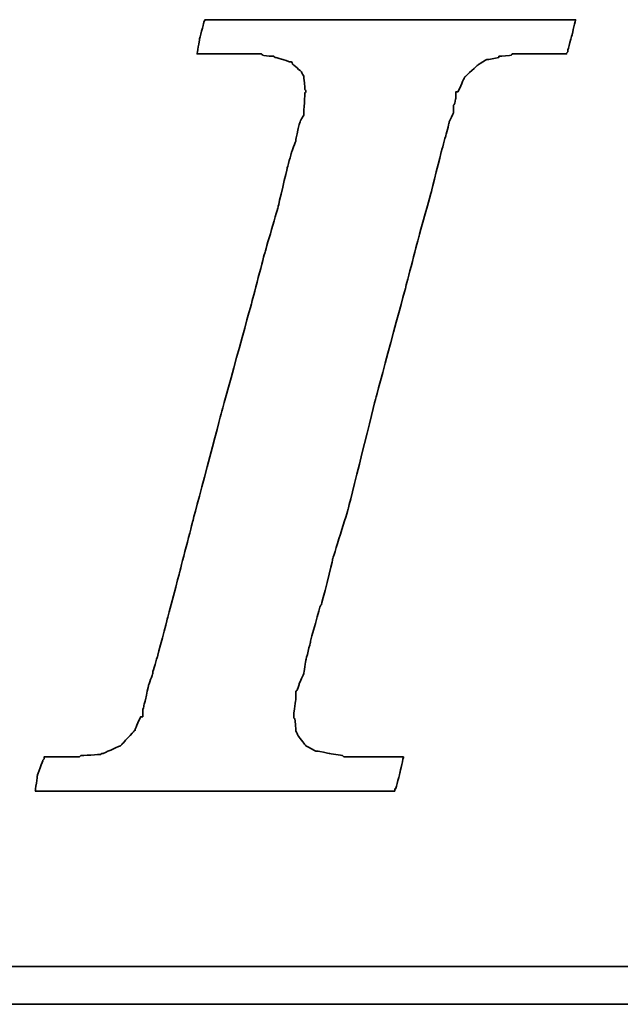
# Model space of a CAD drawing. Header units: millimetres. Extents: x 26 to 331, y -269 to -173.
# Tile 29 of 51: x 253.14 to 254.92, y -239.11 to -236.2. Entities that reach past the tile are written whole.
import ezdxf

# ---------------------------------------------------------------- set-up
doc = ezdxf.new("R2010")
doc.units = ezdxf.units.MM
doc.header["$LTSCALE"] = 0.15
doc.layers.add('DIM', color=4, linetype='CONTINUOUS')
doc.layers.add('layer 1', color=7, linetype='CONTINUOUS')

# ---------------------------------------------------------------- blocks, each defined once
blk = doc.blocks.new('TBI MOTION logo(完整正式版)')
at = {"layer": 'layer 1', "color": 22, "lineweight": 35}
for points, knots in [([(-40.59125, -7.94375), (-40.59125, -7.94375), (-40.97375, -7.94375), (-40.97375, -7.94375), (-40.97375, -7.94375), (-40.97375, -7.94375), (-41.38125, -7.94375), (-41.38125, -7.94375), (-41.38125, -7.94375), (-41.38125, -7.94375), (-41.54875, -7.94375), (-41.54875, -7.94375), (-41.54875, -7.94375), (-41.54875, -7.94375), (-41.59875, -7.94375), (-41.59875, -7.94375), (-41.59875, -7.94375), (-41.59875, -7.94375), (-41.88375, -7.94375), (-41.88375, -7.94375), (-41.88375, -7.94375), (-41.88375, -7.94375), (-41.90875, -7.91875), (-41.90875, -7.91875), (-41.90875, -7.91875), (-41.90875, -7.91875), (-42.19875, -7.87125), (-42.19875, -7.87125), (-42.19875, -7.87125), (-42.19875, -7.87125), (-42.43875, -7.82375), (-42.43875, -7.82375), (-42.43875, -7.82375), (-42.43875, -7.82375), (-42.45875, -7.82375), (-42.45875, -7.82375), (-42.45875, -7.82375), (-42.45875, -7.82375), (-42.48625, -7.82375), (-42.48625, -7.82375), (-42.48625, -7.82375), (-42.48625, -7.82375), (-42.67625, -7.72375), (-42.67625, -7.72375), (-42.67625, -7.72375), (-42.67625, -7.72375), (-42.70125, -7.70375), (-42.70125, -7.70375), (-42.70125, -7.70375), (-42.70125, -7.70375), (-42.72375, -7.67875), (-42.72375, -7.67875), (-42.72375, -7.67875), (-42.72375, -7.67875), (-42.86875, -7.48875), (-42.86875, -7.48875), (-42.86875, -7.48875), (-42.86875, -7.48875), (-42.89375, -7.43875), (-42.89375, -7.43875), (-42.89375, -7.43875), (-42.89375, -7.43875), (-42.91875, -7.38875), (-42.91875, -7.38875), (-42.91875, -7.38875), (-42.91875, -7.38875), (-42.93875, -7.12875), (-42.93875, -7.12875), (-42.93875, -7.12875), (-42.93875, -7.12875), (-42.96375, -7.10375), (-42.96375, -7.10375), (-42.96375, -7.10375), (-42.96375, -7.10375), (-42.96375, -7.05375), (-42.96375, -7.05375), (-42.96375, -7.05375), (-42.96375, -7.05375), (-42.96375, -7.00875), (-42.96375, -7.00875), (-42.96375, -7.00875), (-42.96375, -7.00875), (-42.91875, -6.69625), (-42.91875, -6.69625), (-42.91875, -6.69625), (-42.91875, -6.69625), (-42.91875, -6.62375), (-42.91875, -6.62375), (-42.91875, -6.62375), (-42.91875, -6.62375), (-42.91875, -6.59625), (-42.91875, -6.59625), (-42.91875, -6.59625), (-42.91875, -6.59625), (-42.91875, -6.57375), (-42.91875, -6.57375), (-42.91875, -6.57375), (-42.91875, -6.57375), (-42.91875, -6.52875), (-42.91875, -6.52875), (-42.91875, -6.52875), (-42.91875, -6.52875), (-42.89375, -6.50375), (-42.89375, -6.50375), (-42.89375, -6.50375), (-42.89375, -6.50375), (-42.84375, -6.38375), (-42.84375, -6.38375), (-42.84375, -6.38375), (-42.84375, -6.38375), (-42.84375, -6.35875), (-42.84375, -6.35875), (-42.84375, -6.35875), (-42.84375, -6.35875), (-42.74625, -6.14375), (-42.74625, -6.14375), (-42.74625, -6.14375), (-42.74625, -6.14375), (-42.70125, -5.85375), (-42.70125, -5.85375), (-42.70125, -5.85375), (-42.70125, -5.85375), (-42.60375, -5.47125), (-42.60375, -5.47125), (-42.60375, -5.47125), (-42.60375, -5.47125), (-42.60375, -5.44875), (-42.60375, -5.44875), (-42.60375, -5.44875), (-42.60375, -5.44875), (-42.38875, -4.67875), (-42.38875, -4.67875), (-42.38875, -4.67875), (-42.38875, -4.67875), (-42.36375, -4.65375), (-42.36375, -4.65375), (-42.36375, -4.65375), (-42.36375, -4.65375), (-42.12375, -3.69625), (-42.12375, -3.69625), (-42.12375, -3.69625), (-42.12375, -3.69625), (-42.12375, -3.67374), (-42.12375, -3.67374), (-42.12375, -3.67374), (-42.12375, -3.67374), (-41.78875, -2.59374), (-41.78875, -2.59374), (-41.78875, -2.59374), (-41.78875, -2.59374), (-41.18875, -0.19375), (-41.18875, -0.19375), (-41.18875, -0.19375), (-41.18875, -0.19375), (-40.54375, 2.20624), (-40.54375, 2.20624), (-40.54375, 2.20624), (-40.54375, 2.20624), (-40.25375, 3.30875), (-40.25375, 3.30875), (-40.25375, 3.30875), (-40.25375, 3.30875), (-39.98875, 4.27125), (-39.98875, 4.27125), (-39.98875, 4.27125), (-39.98875, 4.27125), (-39.77375, 5.13125), (-39.77375, 5.13125), (-39.77375, 5.13125), (-39.77375, 5.13125), (-39.67875, 5.47125), (-39.67875, 5.47125), (-39.67875, 5.47125), (-39.67875, 5.47125), (-39.60375, 5.75625), (-39.60375, 5.75625), (-39.60375, 5.75625), (-39.60375, 5.75625), (-39.60375, 5.78125), (-39.60375, 5.78125), (-39.60375, 5.78125), (-39.60375, 5.78125), (-39.50875, 5.97125), (-39.50875, 5.97125), (-39.50875, 5.97125), (-39.50875, 5.97125), (-39.50875, 6.13875), (-39.50875, 6.13875), (-39.50875, 6.13875), (-39.50875, 6.13875), (-39.48625, 6.16625), (-39.48625, 6.16625), (-39.48625, 6.16625), (-39.48625, 6.16625), (-39.46125, 6.28625), (-39.46125, 6.28625), (-39.46125, 6.28625), (-39.46125, 6.28625), (-39.46125, 6.42625), (-39.46125, 6.42625), (-39.46125, 6.42625), (-39.46125, 6.42625), (-39.41375, 6.42625), (-39.41375, 6.42625), (-39.41375, 6.42625), (-39.41375, 6.42625), (-39.29375, 6.69125), (-39.29375, 6.69125), (-39.29375, 6.69125), (-39.29375, 6.69125), (-39.26875, 6.74125), (-39.26875, 6.74125), (-39.26875, 6.74125), (-39.26875, 6.74125), (-39.24375, 6.76625), (-39.24375, 6.76625), (-39.24375, 6.76625), (-39.24375, 6.76625), (-38.98375, 7.00624), (-38.98375, 7.00624), (-38.98375, 7.00624), (-38.98375, 7.00624), (-38.95625, 7.02624), (-38.95625, 7.02624), (-38.95625, 7.02624), (-38.95625, 7.02624), (-38.78875, 7.12624), (-38.78875, 7.12624), (-38.78875, 7.12624), (-38.78875, 7.12624), (-38.76375, 7.12624), (-38.76375, 7.12624), (-38.76375, 7.12624), (-38.76375, 7.12624), (-38.74375, 7.12624), (-38.74375, 7.12624), (-38.74375, 7.12624), (-38.74375, 7.12624), (-38.52875, 7.17125), (-38.52875, 7.17125), (-38.52875, 7.17125), (-38.52875, 7.17125), (-38.52875, 7.19624), (-38.52875, 7.19624), (-38.52875, 7.19624), (-38.52875, 7.19624), (-38.50375, 7.19624), (-38.50375, 7.19624), (-38.50375, 7.19624), (-38.50375, 7.19624), (-38.26125, 7.21875), (-38.26125, 7.21875), (-38.26125, 7.21875), (-38.26125, 7.21875), (-38.23875, 7.24624), (-38.23875, 7.24624), (-38.23875, 7.24624), (-38.23875, 7.24624), (-38.21625, 7.24624), (-38.21625, 7.24624), (-38.21625, 7.24624), (-38.21625, 7.24624), (-38.18875, 7.24624), (-38.18875, 7.24624), (-38.18875, 7.24624), (-38.18875, 7.24624), (-37.90375, 7.24624), (-37.90375, 7.24624), (-37.90375, 7.24624), (-37.90375, 7.24624), (-37.85375, 7.24624), (-37.85375, 7.24624), (-37.85375, 7.24624), (-37.85375, 7.24624), (-37.75875, 7.24624), (-37.75875, 7.24624), (-37.75875, 7.24624), (-37.75875, 7.24624), (-37.42375, 7.24624), (-37.42375, 7.24624), (-37.42375, 7.24624), (-37.42375, 7.24624), (-37.08875, 7.24624), (-37.08875, 7.24624), (-37.08875, 7.24624), (-37.08875, 7.24624), (-37.06375, 7.24624), (-37.06375, 7.24624), (-37.06375, 7.24624), (-37.06375, 7.24624), (-37.06375, 7.26624), (-37.06375, 7.26624), (-37.06375, 7.26624), (-37.06375, 7.26624), (-37.03875, 7.29125), (-37.03875, 7.29125), (-37.03875, 7.29125), (-37.03875, 7.29125), (-37.03875, 7.31625), (-37.03875, 7.31625), (-37.03875, 7.31625), (-37.03875, 7.31625), (-36.94125, 7.67625), (-36.94125, 7.67625), (-36.94125, 7.67625), (-36.94125, 7.67625), (-36.86875, 7.98625), (-36.86875, 7.98625), (-36.86875, 7.98625), (-36.86875, 7.98625), (-36.98875, 7.98625), (-36.98875, 7.98625), (-36.98875, 7.98625), (-36.98875, 7.98625), (-37.42375, 7.98625), (-37.42375, 7.98625), (-37.42375, 7.98625), (-37.42375, 7.98625), (-37.94875, 7.98625), (-37.94875, 7.98625), (-37.94875, 7.98625), (-37.94875, 7.98625), (-38.57375, 7.98625), (-38.57375, 7.98625), (-38.57375, 7.98625), (-38.57375, 7.98625), (-39.29375, 7.98625), (-39.29375, 7.98625), (-39.29375, 7.98625), (-39.29375, 7.98625), (-40.82875, 7.98625), (-40.82875, 7.98625), (-40.82875, 7.98625), (-40.82875, 7.98625), (-42.36375, 7.98625), (-42.36375, 7.98625), (-42.36375, 7.98625), (-42.36375, 7.98625), (-43.08375, 7.98625), (-43.08375, 7.98625), (-43.08375, 7.98625), (-43.08375, 7.98625), (-43.70875, 7.98625), (-43.70875, 7.98625), (-43.70875, 7.98625), (-43.70875, 7.98625), (-44.23375, 7.98625), (-44.23375, 7.98625), (-44.23375, 7.98625), (-44.23375, 7.98625), (-44.66875, 7.98625), (-44.66875, 7.98625), (-44.66875, 7.98625), (-44.66875, 7.98625), (-44.88375, 7.98625), (-44.88375, 7.98625), (-44.88375, 7.98625), (-44.88375, 7.98625), (-44.90875, 7.94125), (-44.90875, 7.94125), (-44.90875, 7.94125), (-44.90875, 7.94125), (-44.90875, 7.91625), (-44.90875, 7.91625), (-44.90875, 7.91625), (-44.90875, 7.91625), (-45.00375, 7.55625), (-45.00375, 7.55625), (-45.00375, 7.55625), (-45.00375, 7.55625), (-45.05375, 7.24624), (-45.05375, 7.24624), (-45.05375, 7.24624), (-45.05375, 7.24624), (-44.61875, 7.24624), (-44.61875, 7.24624), (-44.61875, 7.24624), (-44.61875, 7.24624), (-44.11375, 7.24624), (-44.11375, 7.24624), (-44.11375, 7.24624), (-44.11375, 7.24624), (-43.99375, 7.24624), (-43.99375, 7.24624), (-43.99375, 7.24624), (-43.99375, 7.24624), (-43.94625, 7.24624), (-43.94625, 7.24624), (-43.94625, 7.24624), (-43.94625, 7.24624), (-43.92374, 7.24624), (-43.92374, 7.24624), (-43.92374, 7.24624), (-43.92374, 7.24624), (-43.65875, 7.24624), (-43.65875, 7.24624), (-43.65875, 7.24624), (-43.65875, 7.24624), (-43.63875, 7.21875), (-43.63875, 7.21875), (-43.63875, 7.21875), (-43.63875, 7.21875), (-43.46875, 7.19624), (-43.46875, 7.19624), (-43.46875, 7.19624), (-43.46875, 7.19624), (-43.39875, 7.19624), (-43.39875, 7.19624), (-43.39875, 7.19624), (-43.39875, 7.19624), (-43.37125, 7.17125), (-43.37125, 7.17125), (-43.37125, 7.17125), (-43.37125, 7.17125), (-43.34875, 7.17125), (-43.34875, 7.17125), (-43.34875, 7.17125), (-43.34875, 7.17125), (-43.20375, 7.12624), (-43.20375, 7.12624), (-43.20375, 7.12624), (-43.20375, 7.12624), (-43.05875, 7.07624), (-43.05875, 7.07624), (-43.05875, 7.07624), (-43.05875, 7.07624), (-43.01375, 7.07624), (-43.01375, 7.07624), (-43.01375, 7.07624), (-43.01375, 7.07624), (-42.98875, 7.02624), (-42.98875, 7.02624), (-42.98875, 7.02624), (-42.98875, 7.02624), (-42.79875, 6.86125), (-42.79875, 6.86125), (-42.79875, 6.86125), (-42.79875, 6.86125), (-42.77375, 6.81125), (-42.77375, 6.81125), (-42.77375, 6.81125), (-42.77375, 6.81125), (-42.74625, 6.76625), (-42.74625, 6.76625), (-42.74625, 6.76625), (-42.74625, 6.76625), (-42.72375, 6.47625), (-42.72375, 6.47625), (-42.72375, 6.47625), (-42.72375, 6.47625), (-42.70125, 6.45124), (-42.70125, 6.45124), (-42.70125, 6.45124), (-42.70125, 6.45124), (-42.70125, 6.42625), (-42.70125, 6.42625), (-42.70125, 6.42625), (-42.70125, 6.42625), (-42.72375, 6.40625), (-42.72375, 6.40625), (-42.72375, 6.40625), (-42.72375, 6.40625), (-42.74625, 5.97125), (-42.74625, 5.97125), (-42.74625, 5.97125), (-42.74625, 5.97125), (-42.74625, 5.94625), (-42.74625, 5.94625), (-42.74625, 5.94625), (-42.74625, 5.94625), (-42.74625, 5.92625), (-42.74625, 5.92625), (-42.74625, 5.92625), (-42.74625, 5.92625), (-42.77375, 5.87625), (-42.77375, 5.87625), (-42.77375, 5.87625), (-42.77375, 5.87625), (-42.81875, 5.80625), (-42.81875, 5.80625), (-42.81875, 5.80625), (-42.81875, 5.80625), (-42.86875, 5.63625), (-42.86875, 5.63625), (-42.86875, 5.63625), (-42.86875, 5.63625), (-42.91875, 5.39625), (-42.91875, 5.39625), (-42.91875, 5.39625), (-42.91875, 5.39625), (-42.91875, 5.37124), (-42.91875, 5.37124), (-42.91875, 5.37124), (-42.91875, 5.37124), (-43.01375, 5.10874), (-43.01375, 5.10874), (-43.01375, 5.10874), (-43.01375, 5.10874), (-43.10875, 4.77124), (-43.10875, 4.77124), (-43.10875, 4.77124), (-43.10875, 4.77124), (-43.29875, 3.95625), (-43.29875, 3.95625), (-43.29875, 3.95625), (-43.29875, 3.95625), (-43.58875, 2.95125), (-43.58875, 2.95125), (-43.58875, 2.95125), (-43.58875, 2.95125), (-43.87375, 1.87125), (-43.87375, 1.87125), (-43.87375, 1.87125), (-43.87375, 1.87125), (-44.52625, -0.50374), (-44.52625, -0.50374), (-44.52625, -0.50374), (-44.52625, -0.50374), (-45.14875, -2.85375), (-45.14875, -2.85375), (-45.14875, -2.85375), (-45.14875, -2.85375), (-45.43375, -3.95875), (-45.43375, -3.95875), (-45.43375, -3.95875), (-45.43375, -3.95875), (-45.69875, -4.96875), (-45.69875, -4.96875), (-45.69875, -4.96875), (-45.69875, -4.96875), (-45.91375, -5.78375), (-45.91375, -5.78375), (-45.91375, -5.78375), (-45.91375, -5.78375), (-46.01375, -6.11875), (-46.01375, -6.11875), (-46.01375, -6.11875), (-46.01375, -6.11875), (-46.01375, -6.14375), (-46.01375, -6.14375), (-46.01375, -6.14375), (-46.01375, -6.14375), (-46.10875, -6.40875), (-46.10875, -6.40875), (-46.10875, -6.40875), (-46.10875, -6.40875), (-46.15375, -6.64875), (-46.15375, -6.64875), (-46.15375, -6.64875), (-46.15375, -6.64875), (-46.20375, -6.83875), (-46.20375, -6.83875), (-46.20375, -6.83875), (-46.20375, -6.83875), (-46.22875, -6.93375), (-46.22875, -6.93375), (-46.22875, -6.93375), (-46.22875, -6.93375), (-46.22875, -7.07875), (-46.22875, -7.07875), (-46.22875, -7.07875), (-46.22875, -7.07875), (-46.27375, -7.07875), (-46.27375, -7.07875), (-46.27375, -7.07875), (-46.27375, -7.07875), (-46.39375, -7.34375), (-46.39375, -7.34375), (-46.39375, -7.34375), (-46.39375, -7.34375), (-46.39375, -7.36875), (-46.39375, -7.36875), (-46.39375, -7.36875), (-46.39375, -7.36875), (-46.42125, -7.38875), (-46.42125, -7.38875), (-46.42125, -7.38875), (-46.42125, -7.38875), (-46.68375, -7.67875), (-46.68375, -7.67875), (-46.68375, -7.67875), (-46.68375, -7.67875), (-46.70875, -7.70375), (-46.70875, -7.70375), (-46.70875, -7.70375), (-46.70875, -7.70375), (-46.75375, -7.72375), (-46.75375, -7.72375), (-46.75375, -7.72375), (-46.75375, -7.72375), (-47.08875, -7.87125), (-47.08875, -7.87125), (-47.08875, -7.87125), (-47.08875, -7.87125), (-47.11625, -7.87125), (-47.11625, -7.87125), (-47.11625, -7.87125), (-47.11625, -7.87125), (-47.13875, -7.89375), (-47.13875, -7.89375), (-47.13875, -7.89375), (-47.13875, -7.89375), (-47.56875, -7.91875), (-47.56875, -7.91875), (-47.56875, -7.91875), (-47.56875, -7.91875), (-47.59625, -7.94375), (-47.59625, -7.94375), (-47.59625, -7.94375), (-47.59625, -7.94375), (-47.64375, -7.94375), (-47.64375, -7.94375), (-47.64375, -7.94375), (-47.64375, -7.94375), (-47.73625, -7.94375), (-47.73625, -7.94375), (-47.73625, -7.94375), (-47.73625, -7.94375), (-48.07375, -7.94375), (-48.07375, -7.94375), (-48.07375, -7.94375), (-48.07375, -7.94375), (-48.36125, -7.94375), (-48.36125, -7.94375), (-48.36125, -7.94375), (-48.36125, -7.94375), (-48.36125, -7.96625), (-48.36125, -7.96625), (-48.36125, -7.96625), (-48.36125, -7.96625), (-48.36125, -7.99125), (-48.36125, -7.99125), (-48.36125, -7.99125), (-48.36125, -7.99125), (-48.38875, -8.01375), (-48.38875, -8.01375), (-48.38875, -8.01375), (-48.38875, -8.01375), (-48.50875, -8.34875), (-48.50875, -8.34875), (-48.50875, -8.34875), (-48.50875, -8.34875), (-48.55375, -8.68625), (-48.55375, -8.68625), (-48.55375, -8.68625), (-48.55375, -8.68625), (-48.45875, -8.68625), (-48.45875, -8.68625), (-48.45875, -8.68625), (-48.45875, -8.68625), (-48.07375, -8.68625), (-48.07375, -8.68625), (-48.07375, -8.68625), (-48.07375, -8.68625), (-47.52375, -8.68625), (-47.52375, -8.68625), (-47.52375, -8.68625), (-47.52375, -8.68625), (-46.92375, -8.68625), (-46.92375, -8.68625), (-46.92375, -8.68625), (-46.92375, -8.68625), (-46.25375, -8.68625), (-46.25375, -8.68625), (-46.25375, -8.68625), (-46.25375, -8.68625), (-46.20375, -8.68625), (-46.20375, -8.68625), (-46.20375, -8.68625), (-46.20375, -8.68625), (-44.71375, -8.68625), (-44.71375, -8.68625), (-44.71375, -8.68625), (-44.71375, -8.68625), (-43.22875, -8.68625), (-43.22875, -8.68625), (-43.22875, -8.68625), (-43.22875, -8.68625), (-42.55875, -8.68625), (-42.55875, -8.68625), (-42.55875, -8.68625), (-42.55875, -8.68625), (-42.50875, -8.68625), (-42.50875, -8.68625), (-42.50875, -8.68625), (-42.50875, -8.68625), (-41.93375, -8.68625), (-41.93375, -8.68625), (-41.93375, -8.68625), (-41.93375, -8.68625), (-41.38125, -8.68625), (-41.38125, -8.68625), (-41.38125, -8.68625), (-41.38125, -8.68625), (-40.97375, -8.68625), (-40.97375, -8.68625), (-40.97375, -8.68625), (-40.97375, -8.68625), (-40.78125, -8.68625), (-40.78125, -8.68625), (-40.78125, -8.68625), (-40.78125, -8.68625), (-40.78125, -8.63875), (-40.78125, -8.63875), (-40.78125, -8.63875), (-40.78125, -8.63875), (-40.75875, -8.63875), (-40.75875, -8.63875), (-40.75875, -8.63875), (-40.75875, -8.63875), (-40.66375, -8.27875), (-40.66375, -8.27875), (-40.66375, -8.27875), (-40.66375, -8.27875), (-40.59125, -7.94375), (-40.59125, -7.94375)], [0, 0, 0, 0, 0.00558659, 0.00558659, 0.00558659, 0.0055866, 0.01117318, 0.01117318, 0.01117318, 0.01117319, 0.01675978, 0.01675978, 0.01675978, 0.01675979, 0.02234637, 0.02234637, 0.02234637, 0.02234638, 0.02793296, 0.02793296, 0.02793296, 0.02793297, 0.03351955, 0.03351955, 0.03351955, 0.03351956, 0.03910615, 0.03910615, 0.03910615, 0.03910616, 0.04469274, 0.04469274, 0.04469274, 0.04469275, 0.05027933, 0.05027933, 0.05027933, 0.05027934, 0.05586592, 0.05586592, 0.05586592, 0.05586593, 0.06145251, 0.06145251, 0.06145251, 0.06145252, 0.06703911, 0.06703911, 0.06703911, 0.06703912, 0.0726257, 0.0726257, 0.0726257, 0.07262571, 0.07821229, 0.07821229, 0.07821229, 0.0782123, 0.08379888, 0.08379888, 0.08379888, 0.08379889, 0.08938547, 0.08938547, 0.08938547, 0.08938548, 0.09497207, 0.09497207, 0.09497207, 0.09497208, 0.10055866, 0.10055866, 0.10055866, 0.10055867, 0.10614525, 0.10614525, 0.10614525, 0.10614526, 0.11173184, 0.11173184, 0.11173184, 0.11173185, 0.11731844, 0.11731844, 0.11731844, 0.11731845, 0.12290503, 0.12290503, 0.12290503, 0.12290504, 0.12849162, 0.12849162, 0.12849162, 0.12849163, 0.13407821, 0.13407821, 0.13407821, 0.13407822, 0.1396648, 0.1396648, 0.1396648, 0.13966481, 0.1452514, 0.1452514, 0.1452514, 0.14525141, 0.15083799, 0.15083799, 0.15083799, 0.150838, 0.15642458, 0.15642458, 0.15642458, 0.15642459, 0.16201117, 0.16201117, 0.16201117, 0.16201118, 0.16759777, 0.16759777, 0.16759777, 0.16759778, 0.17318436, 0.17318436, 0.17318436, 0.17318437, 0.17877095, 0.17877095, 0.17877095, 0.17877096, 0.18435754, 0.18435754, 0.18435754, 0.18435755, 0.18994413, 0.18994413, 0.18994413, 0.18994414, 0.19553073, 0.19553073, 0.19553073, 0.19553074, 0.20111732, 0.20111732, 0.20111732, 0.20111733, 0.20670391, 0.20670391, 0.20670391, 0.20670392, 0.2122905, 0.2122905, 0.2122905, 0.21229051, 0.21787709, 0.21787709, 0.21787709, 0.2178771, 0.22346369, 0.22346369, 0.22346369, 0.2234637, 0.22905028, 0.22905028, 0.22905028, 0.22905029, 0.23463687, 0.23463687, 0.23463687, 0.23463688, 0.24022346, 0.24022346, 0.24022346, 0.24022347, 0.24581006, 0.24581006, 0.24581006, 0.24581007, 0.25139665, 0.25139665, 0.25139665, 0.25139666, 0.25698324, 0.25698324, 0.25698324, 0.25698325, 0.26256983, 0.26256983, 0.26256983, 0.26256984, 0.26815642, 0.26815642, 0.26815642, 0.26815643, 0.27374302, 0.27374302, 0.27374302, 0.27374303, 0.27932961, 0.27932961, 0.27932961, 0.27932962, 0.2849162, 0.2849162, 0.2849162, 0.28491621, 0.29050279, 0.29050279, 0.29050279, 0.2905028, 0.29608939, 0.29608939, 0.29608939, 0.2960894, 0.30167598, 0.30167598, 0.30167598, 0.30167599, 0.30726257, 0.30726257, 0.30726257, 0.30726258, 0.31284916, 0.31284916, 0.31284916, 0.31284917, 0.31843575, 0.31843575, 0.31843575, 0.31843576, 0.32402235, 0.32402235, 0.32402235, 0.32402236, 0.32960894, 0.32960894, 0.32960894, 0.32960895, 0.33519553, 0.33519553, 0.33519553, 0.33519554, 0.34078212, 0.34078212, 0.34078212, 0.34078213, 0.34636872, 0.34636872, 0.34636872, 0.34636873, 0.35195531, 0.35195531, 0.35195531, 0.35195532, 0.3575419, 0.3575419, 0.3575419, 0.35754191, 0.36312849, 0.36312849, 0.36312849, 0.3631285, 0.36871508, 0.36871508, 0.36871508, 0.36871509, 0.37430168, 0.37430168, 0.37430168, 0.37430169, 0.37988827, 0.37988827, 0.37988827, 0.37988828, 0.38547486, 0.38547486, 0.38547486, 0.38547487, 0.39106145, 0.39106145, 0.39106145, 0.39106146, 0.39664804, 0.39664804, 0.39664804, 0.39664805, 0.40223464, 0.40223464, 0.40223464, 0.40223465, 0.40782123, 0.40782123, 0.40782123, 0.40782124, 0.41340782, 0.41340782, 0.41340782, 0.41340783, 0.41899441, 0.41899441, 0.41899441, 0.41899442, 0.42458101, 0.42458101, 0.42458101, 0.42458102, 0.4301676, 0.4301676, 0.4301676, 0.43016761, 0.43575419, 0.43575419, 0.43575419, 0.4357542, 0.44134078, 0.44134078, 0.44134078, 0.44134079, 0.44692737, 0.44692737, 0.44692737, 0.44692738, 0.45251397, 0.45251397, 0.45251397, 0.45251398, 0.45810056, 0.45810056, 0.45810056, 0.45810057, 0.46368715, 0.46368715, 0.46368715, 0.46368716, 0.46927374, 0.46927374, 0.46927374, 0.46927375, 0.47486034, 0.47486034, 0.47486034, 0.47486035, 0.48044693, 0.48044693, 0.48044693, 0.48044694, 0.48603352, 0.48603352, 0.48603352, 0.48603353, 0.49162011, 0.49162011, 0.49162011, 0.49162012, 0.4972067, 0.4972067, 0.4972067, 0.49720671, 0.5027933, 0.5027933, 0.5027933, 0.50279331, 0.50837989, 0.50837989, 0.50837989, 0.5083799, 0.51396648, 0.51396648, 0.51396648, 0.51396649, 0.51955307, 0.51955307, 0.51955307, 0.51955308, 0.52513966, 0.52513966, 0.52513966, 0.52513967, 0.53072626, 0.53072626, 0.53072626, 0.53072627, 0.53631285, 0.53631285, 0.53631285, 0.53631286, 0.54189944, 0.54189944, 0.54189944, 0.54189945, 0.54748603, 0.54748603, 0.54748603, 0.54748604, 0.55307263, 0.55307263, 0.55307263, 0.55307264, 0.55865922, 0.55865922, 0.55865922, 0.55865923, 0.56424581, 0.56424581, 0.56424581, 0.56424582, 0.5698324, 0.5698324, 0.5698324, 0.56983241, 0.57541899, 0.57541899, 0.57541899, 0.575419, 0.58100559, 0.58100559, 0.58100559, 0.5810056, 0.58659218, 0.58659218, 0.58659218, 0.58659219, 0.59217877, 0.59217877, 0.59217877, 0.59217878, 0.59776536, 0.59776536, 0.59776536, 0.59776537, 0.60335196, 0.60335196, 0.60335196, 0.60335197, 0.60893855, 0.60893855, 0.60893855, 0.60893856, 0.61452514, 0.61452514, 0.61452514, 0.61452515, 0.62011173, 0.62011173, 0.62011173, 0.62011174, 0.62569832, 0.62569832, 0.62569832, 0.62569833, 0.63128492, 0.63128492, 0.63128492, 0.63128493, 0.63687151, 0.63687151, 0.63687151, 0.63687152, 0.6424581, 0.6424581, 0.6424581, 0.64245811, 0.64804469, 0.64804469, 0.64804469, 0.6480447, 0.65363128, 0.65363128, 0.65363128, 0.65363129, 0.65921788, 0.65921788, 0.65921788, 0.65921789, 0.66480447, 0.66480447, 0.66480447, 0.66480448, 0.67039106, 0.67039106, 0.67039106, 0.67039107, 0.67597765, 0.67597765, 0.67597765, 0.67597766, 0.68156425, 0.68156425, 0.68156425, 0.68156426, 0.68715084, 0.68715084, 0.68715084, 0.68715085, 0.69273743, 0.69273743, 0.69273743, 0.69273744, 0.69832402, 0.69832402, 0.69832402, 0.69832403, 0.70391061, 0.70391061, 0.70391061, 0.70391062, 0.70949721, 0.70949721, 0.70949721, 0.70949722, 0.7150838, 0.7150838, 0.7150838, 0.71508381, 0.72067039, 0.72067039, 0.72067039, 0.7206704, 0.72625698, 0.72625698, 0.72625698, 0.72625699, 0.73184358, 0.73184358, 0.73184358, 0.73184359, 0.73743017, 0.73743017, 0.73743017, 0.73743018, 0.74301676, 0.74301676, 0.74301676, 0.74301677, 0.74860335, 0.74860335, 0.74860335, 0.74860336, 0.75418994, 0.75418994, 0.75418994, 0.75418995, 0.75977654, 0.75977654, 0.75977654, 0.75977655, 0.76536313, 0.76536313, 0.76536313, 0.76536314, 0.77094972, 0.77094972, 0.77094972, 0.77094973, 0.77653631, 0.77653631, 0.77653631, 0.77653632, 0.78212291, 0.78212291, 0.78212291, 0.78212292, 0.7877095, 0.7877095, 0.7877095, 0.78770951, 0.79329609, 0.79329609, 0.79329609, 0.7932961, 0.79888268, 0.79888268, 0.79888268, 0.79888269, 0.80446927, 0.80446927, 0.80446927, 0.80446928, 0.81005587, 0.81005587, 0.81005587, 0.81005588, 0.81564246, 0.81564246, 0.81564246, 0.81564247, 0.82122905, 0.82122905, 0.82122905, 0.82122906, 0.82681564, 0.82681564, 0.82681564, 0.82681565, 0.83240223, 0.83240223, 0.83240223, 0.83240224, 0.83798883, 0.83798883, 0.83798883, 0.83798884, 0.84357542, 0.84357542, 0.84357542, 0.84357543, 0.84916201, 0.84916201, 0.84916201, 0.84916202, 0.8547486, 0.8547486, 0.8547486, 0.85474861, 0.8603352, 0.8603352, 0.8603352, 0.86033521, 0.86592179, 0.86592179, 0.86592179, 0.8659218, 0.87150838, 0.87150838, 0.87150838, 0.87150839, 0.87709497, 0.87709497, 0.87709497, 0.87709498, 0.88268156, 0.88268156, 0.88268156, 0.88268157, 0.88826816, 0.88826816, 0.88826816, 0.88826817, 0.89385475, 0.89385475, 0.89385475, 0.89385476, 0.89944134, 0.89944134, 0.89944134, 0.89944135, 0.90502793, 0.90502793, 0.90502793, 0.90502794, 0.91061453, 0.91061453, 0.91061453, 0.91061454, 0.91620112, 0.91620112, 0.91620112, 0.91620113, 0.92178771, 0.92178771, 0.92178771, 0.92178772, 0.9273743, 0.9273743, 0.9273743, 0.92737431, 0.93296089, 0.93296089, 0.93296089, 0.9329609, 0.93854749, 0.93854749, 0.93854749, 0.9385475, 0.94413408, 0.94413408, 0.94413408, 0.94413409, 0.94972067, 0.94972067, 0.94972067, 0.94972068, 0.95530726, 0.95530726, 0.95530726, 0.95530727, 0.96089385, 0.96089385, 0.96089385, 0.96089386, 0.96648045, 0.96648045, 0.96648045, 0.96648046, 0.97206704, 0.97206704, 0.97206704, 0.97206705, 0.97765363, 0.97765363, 0.97765363, 0.97765364, 0.98324022, 0.98324022, 0.98324022, 0.98324023, 0.98882682, 0.98882682, 0.98882682, 0.98882683, 0.99441341, 0.99441341, 0.99441341, 0.99441342, 1, 1, 1, 1]), ([(75.90875, -9.47875), (75.90875, -9.47875), (75.90875, -12.28625), (75.90875, -12.28625), (75.90875, -12.28625), (75.90875, -12.28625), (75.90875, -12.47875), (75.90875, -12.47875), (75.90875, -12.47875), (75.90875, -12.47875), (75.71625, -12.47875), (75.71625, -12.47875), (75.71625, -12.47875), (75.71625, -12.47875), (-88.32875, -12.47875), (-88.32875, -12.47875), (-88.32875, -12.47875), (-88.32875, -12.47875), (-88.32875, -13.29375), (-88.32875, -13.29375), (-88.32875, -13.29375), (-88.32875, -13.29375), (82.89125, -13.29375), (82.89125, -13.29375), (82.89125, -13.29375), (82.89125, -13.29375), (75.90875, -9.47875), (75.90875, -9.47875)], [0, 0, 0, 0, 0.14285714, 0.14285714, 0.14285714, 0.14285715, 0.28571429, 0.28571429, 0.28571429, 0.2857143, 0.42857143, 0.42857143, 0.42857143, 0.42857144, 0.57142857, 0.57142857, 0.57142857, 0.57142858, 0.71428571, 0.71428571, 0.71428571, 0.71428572, 0.85714286, 0.85714286, 0.85714286, 0.85714287, 1, 1, 1, 1])]:
    blk.add_open_spline(points, degree=3, knots=knots, dxfattribs=at)

msp = doc.modelspace()

# ---------------------------------------------------------------- block references
at = {"layer": 'DIM', "color": 0, "xscale": 0.1368257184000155, "yscale": 0.1368257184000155, "zscale": 0.1368257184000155}
msp.add_blockref('TBI MOTION logo(完整正式版)', (259.8278, -237.2936), dxfattribs=at)

doc.saveas('drawing.dxf')
